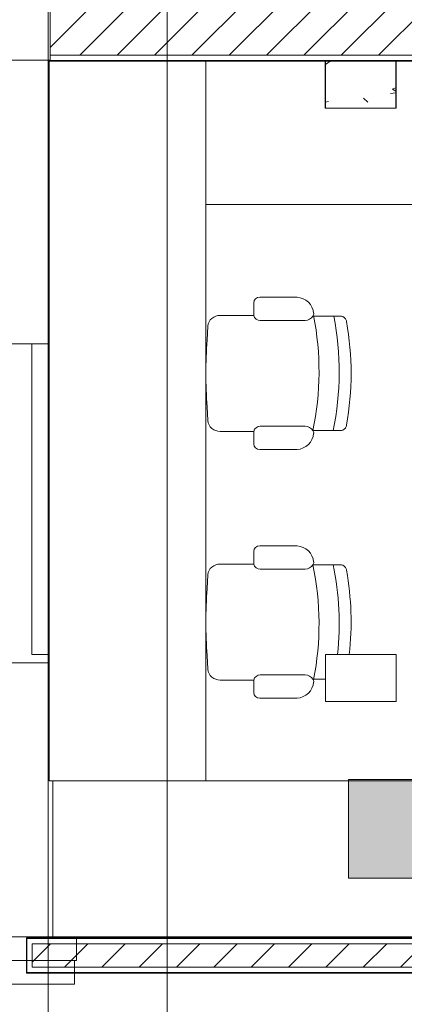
# Model space of a CAD drawing. Header units: metres. Extents: x 2.9 to 42.3, y -72.9 to -49.3.
# Tile 132 of 256: x 5.4 to 7, y -58.9 to -54.7. Entities that reach past the tile are written whole.
import ezdxf

# ---------------------------------------------------------------- set-up
doc = ezdxf.new("R2010")
doc.units = ezdxf.units.M
for name, color, linetype, lineweight in [('A-COLS', 7, 'Continuous', 18), ('A-FLOR', 7, 'Continuous', 18), ('A-WALL', 7, 'Continuous', 18), ('A-WALL-PATT', 7, 'Continuous', 18), ('G-ANNO-SYMB', 7, 'Continuous', 9), ('I-FURN', 7, 'Continuous', 18), ('I-WALL', 7, 'Continuous', 18), ('S-COLS', 7, 'Continuous', 18)]:
    doc.layers.add(name, color=color, linetype=linetype, lineweight=lineweight)
doc.layers.add('M-EQPM-IDEN', color=1, linetype='Continuous', lineweight=9, true_color=0xff0000)
pattern_1 = [(50, (21.555, -62.929), (0.546555, -0.047815), [0.05715, -0.62865]), (355, (21.555, -62.929), (-0.105728, 0.573166), [0.04572, -0.50292]), (100.451, (21.601, -62.933), (0.440828, 0.525349), [0.04857, -0.53427]), (46.184, (21.555, -62.776), (0.813237, -0.12613), [0.08573, -0.94298]), (96.636, (21.623, -62.787), (0.712212, 0.742287), [0.07286, -0.80141]), (351.184, (21.555, -62.776), (0.712217, 0.742274), [0.06858, -0.75438]), (21, (21.631, -62.814), (0.454846, -0.306795), [0.05715, -0.62865]), (326, (21.631, -62.814), (0.185405, 0.55256), [0.04572, -0.50292]), (71.451, (21.669, -62.84), (0.640251, 0.245763), [0.04857, -0.53427]), (37.5, (21.555, -62.929), (0.009261, 0.2536672), [0.02515, -0.47168, 0.02515, -0.48539, -0.50482]), (37.5, (21.555, -62.929), (0.009261, 0.2536672), [-1.007, 0.02515, -0.47968]), (7.5, (21.555, -62.929), (0.200456, 0.300546), [0.02515, -0.26594, 0.02515, -0.46025, -0.1924]), (7.5, (21.555, -62.929), (0.200456, 0.300546), [-0.77648, 0.02515, -0.16726]), (327.5, (21.385, -62.929), (0.4067682, -0.0171882), [0.02515, -0.16535, 0.02515, -0.56921, -0.78867]), (327.5, (21.385, -62.929), (0.4067682, -0.0171882), [-0.78486, 0.02515, -0.76352]), (317.5, (21.309, -62.929), (0.444383, 0.0762794), [0.02515, -0.2225, 0.02515, -0.36957, -0.56007]), (317.5, (21.309, -62.929), (0.444383, 0.0762794), [-0.64237, 0.02515, -0.53492])]
pattern_2 = [(45, (21.555, -62.929), (-0.0795495, 0.0795495), [])]

# ---------------------------------------------------------------- blocks, each defined once
blk = doc.blocks.new('Paredes 13 - Paredes 4-6874208-2PAV')
at = {"layer": 'A-WALL', "color": 253, "true_color": 0xaaaaaa}
for p, q in [((5.629, -58.5716), (4.9673, -58.5716)), ((5.629, -58.6716), (5.629, -58.5716)), ((5.6203, -58.6716), (4.844, -58.6716)), ((4.9673, -58.6716), (5.629, -58.6716)), ((5.6203, -58.7727), (5.6203, -58.6716)), ((5.109, -58.7727), (5.6203, -58.7727))]:
    blk.add_line(p, q, dxfattribs=at)
blk = doc.blocks.new('Paredes 15 - Paredes 6-6874455-2PAV')
at = {"layer": 'A-WALL', "color": 253, "true_color": 0xaaaaaa}
for p, q in [((5.5087, -54.838), (5.5087, -54.3416)), ((5.5173, -54.8166), (5.5173, -54.3666)), ((4.9663, -54.838), (5.5087, -54.838)), ((5.5087, -54.8391), (5.5087, -54.838)), ((5.5087, -54.838), (5.5173, -54.838)), ((5.5087, -54.8416), (5.5087, -54.8391)), ((5.5087, -55.9466), (5.5087, -54.8416)), ((5.5173, -54.838), (5.5173, -54.8166)), ((5.5087, -56.0457), (5.5087, -55.9466)), ((5.2203, -56.0457), (5.5087, -56.0457)), ((5.5087, -57.4041), (5.2203, -57.4041)), ((5.5087, -65.4145), (5.5087, -57.4041))]:
    blk.add_line(p, q, dxfattribs=at)
blk = doc.blocks.new('CADEIRA GIRATÓRIA OPERACIONAL COM BRAÇO - High Back Fully Upholstered-V34-2PAV')
at = {"layer": 'I-FURN', "color": 253, "true_color": 0xaaaaaa}
for p, q in [((-0.1421, -0.0052), (-0.2007, -0.0078)), ((0.2007, -0.0078), (0.1421, -0.0052)), ((-0.2469, -0.0612), (-0.2469, -0.2036)), ((0.2469, -0.2036), (0.2469, -0.0612)), ((-0.2469, -0.2036), (-0.3007, -0.2036)), ((0.3007, -0.2036), (0.2469, -0.2036)), ((-0.3242, -0.2293), (-0.3242, -0.3887)), ((-0.2252, -0.2315), (-0.2252, -0.4225)), ((0.2252, -0.2315), (0.2252, -0.4225)), ((0.3242, -0.3887), (0.3242, -0.2293)), ((-0.2439, -0.4559), (-0.2439, -0.5772)), ((0.2439, -0.5772), (0.2439, -0.4559))]:
    blk.add_line(p, q, dxfattribs=at)
for centre, radius, start, end in [((0, -1.953), 1.953, 85.8275, 94.1725), ((-0.195, -0.0595), 0.052, 96.2753, 181.8688), ((0.195, -0.0595), 0.052, 358.1312, 83.7247), ((-0.2983, -0.2293), 0.0259, 95.2759, 180), ((-0.2539, -0.2315), 0.0287, 360, 75.9119), ((0.2539, -0.2315), 0.0287, 104.0881, 180), ((0.2983, -0.2293), 0.0259, 360, 84.7241), ((-0.2492, -0.3843), 0.0751, 183.3831, 264.7806), ((0.2492, -0.3843), 0.0751, 275.2194, 356.6169), ((-0.2543, -0.4408), 0.0184, 264.7806, 304.7545), ((-0.2643, -0.4225), 0.0391, 301.4893, 360), ((0.0083, 0.7541), 1.236, 258.2294, 281.0827), ((0.2643, -0.4225), 0.0391, 180, 238.5107), ((0.2543, -0.4408), 0.0184, 235.2455, 275.2194), ((0.2543, -0.4408), 0.0184, 235.2455, 275.2194), ((0.0063, 0.6682), 1.236, 258.3229, 281.0827), ((-0.2192, -0.5734), 0.0249, 188.7931, 252.7089), ((0.2192, -0.5734), 0.0249, 287.2911, 351.2069), ((-0.1985, -0.5252), 0.0773, 248.6542, 253.5306), ((0, 0.6572), 1.2757, 260.0509, 279.9491), ((0.1985, -0.5252), 0.0773, 286.4694, 291.3458)]:
    blk.add_arc(centre, radius, start, end, dxfattribs=at)
blk = doc.blocks.new('CADEIRA GIRATÓRIA OPERACIONAL COM BRAÇO - High Back Fully Upholstered-V36-2PAV')
at = {"layer": 'I-FURN', "color": 253, "true_color": 0xaaaaaa}
for p, q in [((-0.2439, 0.4559), (-0.2439, 0.5772)), ((0.2439, 0.5099), (0.2439, 0.4559)), ((-0.2252, 0.2315), (-0.2252, 0.4225)), ((0.2252, 0.2315), (0.2252, 0.4225)), ((-0.3242, 0.2293), (-0.3242, 0.3887)), ((0.3242, 0.3887), (0.3242, 0.2293)), ((-0.2469, 0.2036), (-0.3007, 0.2036)), ((-0.2469, 0.0612), (-0.2469, 0.2036)), ((0.2469, 0.2036), (0.2469, 0.0612)), ((0.3007, 0.2036), (0.2469, 0.2036)), ((-0.1421, 0.0052), (-0.2007, 0.0078)), ((0.2007, 0.0078), (0.1421, 0.0052))]:
    blk.add_line(p, q, dxfattribs=at)
for centre, radius, start, end in [((-0.2192, 0.5734), 0.0249, 107.2911, 171.2069), ((-0.1985, 0.5252), 0.0773, 106.4694, 111.3458), ((0, -0.6572), 1.2757, 83.7861, 99.9491), ((0.0063, -0.6682), 1.236, 83.8795, 101.6771), ((0.0083, -0.7541), 1.236, 78.9173, 101.7706), ((-0.2492, 0.3843), 0.0751, 95.2194, 176.6169), ((-0.2543, 0.4408), 0.0184, 55.2455, 95.2194), ((-0.2643, 0.4225), 0.0391, 0, 58.5107), ((0.2643, 0.4225), 0.0391, 121.4893, 180), ((0.2543, 0.4408), 0.0184, 84.7806, 124.7545), ((0.2543, 0.4408), 0.0184, 84.7806, 124.7545), ((0.2492, 0.3843), 0.0751, 3.3831, 84.7806), ((-0.2983, 0.2293), 0.0259, 180, 264.7241), ((-0.2539, 0.2315), 0.0287, 284.0881, 0), ((0.2539, 0.2315), 0.0287, 180, 255.9119), ((0.2983, 0.2293), 0.0259, 275.2759, 0), ((-0.195, 0.0595), 0.052, 178.1312, 263.7247), ((0.195, 0.0595), 0.052, 276.2753, 1.8688), ((0, 1.953), 1.953, 265.8275, 274.1725)]:
    blk.add_arc(centre, radius, start, end, dxfattribs=at)
blk = doc.blocks.new('4 GRE - ESCOLA DE CINEMA E AUDIOVISUAL CINE REX R07_rvt-1-2PAV')
at = {"layer": 'A-WALL-PATT', "true_color": 0xd4d4d4}
h = blk.add_hatch(dxfattribs=at)
h.set_pattern_fill('FP_2', color=254, style=0, pattern_type=2)
h.set_pattern_definition(pattern_2)
h.paths.add_polyline_path([(34.6587, -54.8165), (34.6587, -54.3665), (34.6373, -54.3665), (34.6373, -54.8165)])
h.paths.add_polyline_path([(33.094, -54.8165), (33.6873, -54.8165), (33.6873, -54.3665), (11.9396, -54.3665), (11.9396, -54.4969), (11.7396, -54.4969), (11.7396, -54.3665), (11.3998, -54.3665), (11.3998, -54.8165), (11.434, -54.8165), (11.434, -54.5715), (11.534, -54.5715), (11.534, -54.8165), (12.4365, -54.8165), (12.4355, -54.8148), (12.6087, -54.8148), (12.6087, -54.8165), (33.0641, -54.8165)])
h.paths.add_polyline_path([(9.6546, -54.8165), (9.7998, -54.8165), (9.7998, -54.3665), (5.5173, -54.3665), (5.5173, -54.8165), (9.0385, -54.8165)])
h = blk.add_hatch(dxfattribs=at)
h.set_pattern_fill('FP_1', color=254, style=0, pattern_type=2)
h.set_pattern_definition(pattern_1)
h.paths.add_polyline_path([(33.5261, -54.8415), (33.7123, -54.8415), (33.7123, -54.5915), (33.7098, -54.5915), (33.7098, -54.839), (33.129, -54.839), (33.129, -54.8415), (33.3721, -54.8415)])
h.paths.add_polyline_path([(34.6123, -54.8415), (34.6587, -54.8415), (34.6587, -54.839), (34.6148, -54.839), (34.6148, -54.5915), (34.6123, -54.5915), (34.6123, -54.8215)])
h.paths.add_polyline_path([(32.6515, -54.8415), (32.6515, -54.839), (29.4492, -54.8395), (29.4492, -54.8415), (32.649, -54.8415)])
h.paths.add_polyline_path([(33.119, -54.8415), (33.1205, -54.8415), (33.1205, -54.839), (33.1165, -54.839), (33.1165, -54.8415)])
h.paths.add_polyline_path([(28.7518, -54.8415), (29.3228, -54.8415), (29.3228, -54.839), (26.3937, -54.839), (26.3937, -54.8415), (27.5197, -54.8415)])
h.paths.add_polyline_path([(26.2673, -54.8415), (26.2673, -54.839), (22.5437, -54.839), (22.5437, -54.8415), (25.0556, -54.8415)])
h.paths.add_polyline_path([(22.4173, -54.8415), (22.4173, -54.839), (19.0149, -54.839), (19.0149, -54.8415), (21.3593, -54.8415)])
h.paths.add_polyline_path([(18.8885, -54.8415), (18.8885, -54.839), (15.5137, -54.839), (15.5137, -54.8415), (17.6631, -54.8415)])
h.paths.add_polyline_path([(12.1187, -54.8415), (12.224, -54.8415), (12.224, -54.839), (11.559, -54.839), (11.559, -54.8415)])
h.paths.add_polyline_path([(15.1989, -54.8415), (15.3873, -54.8415), (15.3873, -54.839), (14.7465, -54.839), (14.7465, -54.8415), (14.749, -54.8415)])
h.paths.add_polyline_path([(14.6015, -54.8415), (14.6015, -54.839), (12.5945, -54.8394), (12.5932, -54.8415), (14.599, -54.8415)])
h.paths.add_polyline_path([(12.4267, -54.8415), (12.4509, -54.8415), (12.4494, -54.839), (12.294, -54.839), (12.294, -54.8415)])
h.paths.add_polyline_path([(11.409, -54.8415), (11.409, -54.839), (11.3998, -54.839), (11.3998, -54.8415)])
h.paths.add_polyline_path([(9.7882, -54.8415), (9.7998, -54.8415), (9.7998, -54.839), (9.7882, -54.839)])
h.paths.add_polyline_path([(9.6407, -54.8415), (9.6432, -54.8415), (9.6432, -54.839), (5.5087, -54.839), (5.5087, -54.8415), (9.0385, -54.8415)])
h = blk.add_hatch(dxfattribs=at)
h.set_pattern_fill('FP_1', color=254, style=0, pattern_type=2)
h.set_pattern_definition(pattern_1)
h.paths.add_polyline_path([(5.4157, -58.7229), (5.4182, -58.7229), (5.4182, -58.5779), (9.6407, -58.5779), (9.6407, -58.5754), (5.4157, -58.5754), (5.4157, -58.5779)])
h = blk.add_hatch(dxfattribs=at)
h.set_pattern_fill('FP_2', color=254, style=0, pattern_type=2)
h.set_pattern_definition(pattern_2)
h.paths.add_polyline_path([(9.6657, -58.7004), (9.6657, -58.6004), (5.4407, -58.6004), (5.4407, -58.7004), (9.6546, -58.7004)])
h = blk.add_hatch(dxfattribs=at)
h.set_pattern_fill('FP_1', color=254, style=0, pattern_type=2)
h.set_pattern_definition(pattern_1)
h.paths.add_polyline_path([(9.6407, -58.7254), (9.6407, -58.7229), (5.4157, -58.7229), (5.4157, -58.7254), (9.3465, -58.7254)])
at = {"layer": 'S-COLS', "true_color": 0xaaaaaa}
h = blk.add_hatch(dxfattribs=at)
h.set_pattern_fill('FP_1', color=253, style=0, pattern_type=2)
h.set_pattern_definition(pattern_1)
h.paths.add_polyline_path([(6.9893, -55.0416), (6.9893, -54.8416), (6.6893, -54.8416), (6.6893, -55.0416)])
at = {"layer": 'A-FLOR', "color": 253, "true_color": 0xaaaaaa}
for p, q in [((5.5132, -54.8415), (5.5132, -57.9066)), ((6.1807, -57.9066), (6.1807, -54.8415)), ((6.1807, -54.8415), (6.1807, -55.4522)), ((6.1807, -55.4522), (9.6407, -55.4522)), ((5.5087, -57.3684), (5.5087, -57.4041)), ((5.5132, -57.9066), (6.1807, -57.9066)), ((7.5268, -57.9066), (5.5284, -57.9066)), ((5.5284, -57.9066), (5.5284, -58.5703)), ((5.5284, -58.5703), (8.3284, -58.5703))]:
    blk.add_line(p, q, dxfattribs=at)
at = {"layer": 'A-WALL', "color": 253, "true_color": 0xaaaaaa}
for p, q in [((5.5173, -54.3665), (5.5173, -54.8165)), ((5.5173, -54.838), (5.5087, -54.838)), ((5.5087, -54.838), (5.5087, -54.839)), ((5.5087, -54.839), (5.5087, -54.8415)), ((5.5087, -54.839), (9.6432, -54.839)), ((5.5087, -54.8415), (9.6407, -54.8415)), ((5.5173, -54.8165), (5.5173, -54.838)), ((5.5173, -54.8165), (9.6657, -54.8165)), ((9.6407, -58.5754), (5.4157, -58.5754)), ((5.4157, -58.5754), (5.4157, -58.5779)), ((5.4157, -58.5779), (5.4157, -58.7229)), ((5.4182, -58.5779), (9.6407, -58.5779)), ((5.4182, -58.5779), (5.4182, -58.6004)), ((5.4182, -58.6004), (5.4182, -58.7004)), ((5.4407, -58.6004), (5.4407, -58.7004)), ((5.4407, -58.6004), (9.6407, -58.6004)), ((5.4157, -58.7229), (5.4157, -58.7254)), ((5.4157, -58.7254), (9.6407, -58.7254)), ((5.4182, -58.7004), (5.4182, -58.7229)), ((5.4182, -58.7229), (9.6407, -58.7229)), ((5.4407, -58.7004), (9.6407, -58.7004))]:
    blk.add_line(p, q, dxfattribs=at)
at = {"layer": 'I-WALL', "color": 253, "true_color": 0xaaaaaa}
for p, q in [((5.4387, -56.0457), (5.4387, -57.3684)), ((5.5087, -56.0457), (5.4387, -56.0457)), ((5.5087, -57.3684), (5.5087, -56.0457)), ((5.4387, -57.3684), (5.5087, -57.3684))]:
    blk.add_line(p, q, dxfattribs=at)
at = {"layer": 'S-COLS', "color": 253, "true_color": 0xaaaaaa}
for p, q in [((6.9893, -54.8416), (6.6893, -54.8416)), ((6.6893, -54.8416), (6.6893, -55.0416)), ((6.9893, -55.0416), (6.9893, -54.8416)), ((6.6893, -55.0416), (6.9893, -55.0416))]:
    blk.add_line(p, q, dxfattribs=at)
at = {"layer": 'A-WALL', "color": 253, "lineweight": 18, "true_color": 0xaaaaaa}
for name in ['Paredes 15 - Paredes 6-6874455-2PAV', 'Paredes 13 - Paredes 4-6874208-2PAV']:
    blk.add_blockref(name, (0, 0), dxfattribs=at)
at = {"layer": 'I-FURN', "color": 253, "lineweight": 18, "true_color": 0xaaaaaa}
for name, p, rotation in [('CADEIRA GIRATÓRIA OPERACIONAL COM BRAÇO - High Back Fully Upholstered-V34-2PAV', (6.1807, -56.1715), 89.99999999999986), ('CADEIRA GIRATÓRIA OPERACIONAL COM BRAÇO - High Back Fully Upholstered-V36-2PAV', (6.1807, -57.2304), 270.0000000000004)]:
    blk.add_blockref(name, p, dxfattribs=dict(at, rotation=rotation))
blk = doc.blocks.new('Family - P22-300228-2PAV')
at = {"layer": 'S-COLS', "color": 253, "true_color": 0xaaaaaa}
for p, q in [((0.15, 0.1), (-0.15, 0.1)), ((-0.15, 0.1), (-0.15, -0.1)), ((0.15, -0.1), (0.15, 0.1)), ((-0.15, -0.1), (0.15, -0.1))]:
    blk.add_line(p, q, dxfattribs=at)
blk = doc.blocks.new('Family - P22-301604-2PAV')
at = {"layer": 'S-COLS', "color": 253, "true_color": 0xaaaaaa}
for p, q in [((0.15, 0.1), (-0.15, 0.1)), ((-0.15, 0.1), (-0.15, -0.1)), ((0.15, -0.1), (0.15, 0.1)), ((-0.15, -0.1), (0.15, -0.1))]:
    blk.add_line(p, q, dxfattribs=at)
blk = doc.blocks.new('Family - P20-300236-2PAV')
at = {"layer": 'S-COLS', "color": 253, "true_color": 0xaaaaaa}
for p, q in [((0.15, 0.1), (-0.15, 0.1)), ((-0.15, 0.1), (-0.15, -0.1)), ((0.15, -0.1), (0.15, 0.1)), ((-0.15, -0.1), (0.15, -0.1))]:
    blk.add_line(p, q, dxfattribs=at)
blk = doc.blocks.new('Family - P20-301603-2PAV')
at = {"layer": 'S-COLS', "color": 253, "true_color": 0xaaaaaa}
for p, q in [((0.15, 0.1), (-0.15, 0.1)), ((-0.15, 0.1), (-0.15, -0.1)), ((0.15, -0.1), (0.15, 0.1)), ((-0.15, -0.1), (0.15, -0.1))]:
    blk.add_line(p, q, dxfattribs=at)
blk = doc.blocks.new('ESTRUTURAL CINE REX _011_IFC-1-2PAV')
at = {"layer": 'A-COLS', "color": 253, "lineweight": 18, "true_color": 0xaaaaaa}
for name, p in [('Family - P20-301603-2PAV', (6.8406, -54.9416)), ('Family - P22-301604-2PAV', (6.8406, -57.4684))]:
    blk.add_blockref(name, p, dxfattribs=at)
at = {"layer": 'S-COLS', "color": 253, "lineweight": 18, "true_color": 0xaaaaaa}
for name, p in [('Family - P20-300236-2PAV', (6.8406, -54.9416)), ('Family - P22-300228-2PAV', (6.8406, -57.4684))]:
    blk.add_blockref(name, p, dxfattribs=at)
blk = doc.blocks.new('M_Identificador de equipamento mecânico_BTS - Em caixas-817025-2PAV')
at = {"layer": 'M-EQPM-IDEN', "true_color": 0xf5f5f5}
blk.add_hatch(color=7, dxfattribs=at).paths.add_polyline_path([(0.01, 0.0028), (0.01, -0.0028), (-0.01, -0.0028), (-0.01, 0.0028)])
at = {"layer": 'M-EQPM-IDEN'}
for p, q in [((0.01, 0.0028), (-0.01, 0.0028)), ((-0.01, 0.0028), (-0.01, -0.0028)), ((-0.01, 0.0028), (0.01, 0.0028)), ((-0.01, -0.0028), (-0.01, 0.0028)), ((0.01, -0.0028), (0.01, 0.0028)), ((0.01, 0.0028), (0.01, -0.0028)), ((-0.01, -0.0028), (0.01, -0.0028)), ((0.01, -0.0028), (-0.01, -0.0028))]:
    blk.add_line(p, q, dxfattribs=at)

msp = doc.modelspace()

# ---------------------------------------------------------------- linework, layer by layer
at = {"layer": 'G-ANNO-SYMB'}
msp.add_line((6.0158, -50.4561), (6.0158, -72.716), dxfattribs=at)

# ---------------------------------------------------------------- block references
at = {"lineweight": 5}
for name in ['4 GRE - ESCOLA DE CINEMA E AUDIOVISUAL CINE REX R07_rvt-1-2PAV', 'ESTRUTURAL CINE REX _011_IFC-1-2PAV']:
    msp.add_blockref(name, (0, 0), dxfattribs=at)
at = {"layer": 'M-EQPM-IDEN', "xscale": 74.99999999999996, "yscale": 74.99999999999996, "zscale": 74.99999999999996}
msp.add_blockref('M_Identificador de equipamento mecânico_BTS - Em caixas-817025-2PAV', (7.5378, -58.1106), dxfattribs=at)

doc.saveas('drawing.dxf')
